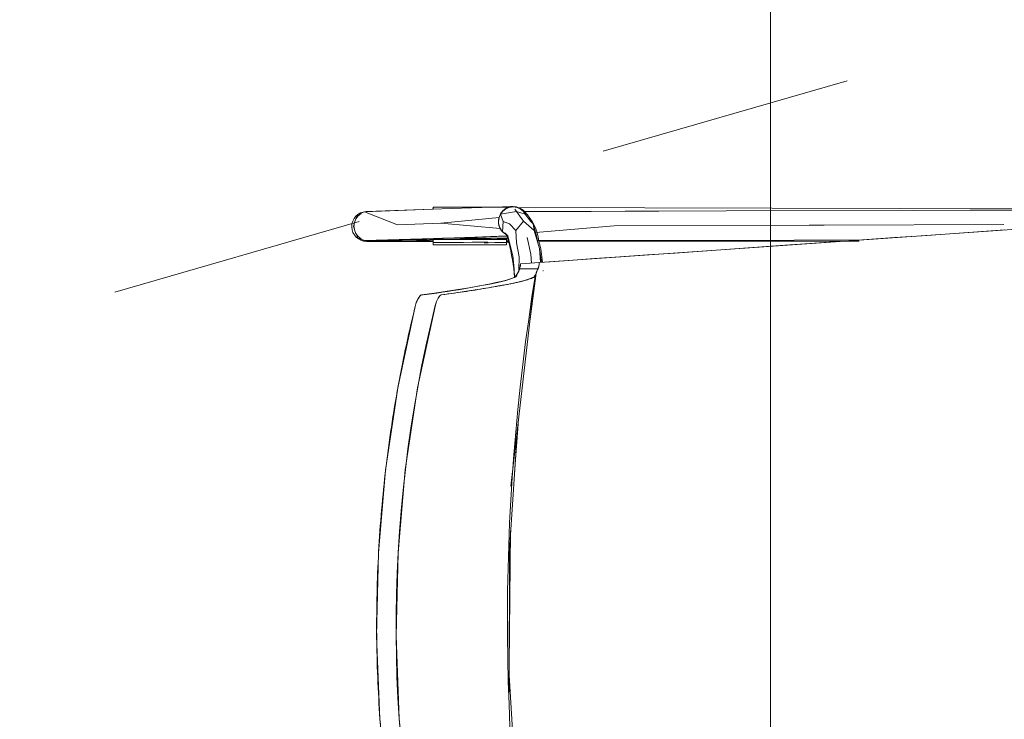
# Model space of a CAD drawing. Header units: millimetres. Extents: x -2932 to 42461, y -10716 to 17298.
# Tile 100 of 168: x 25766 to 26313, y 5032 to 5420. Entities that reach past the tile are written whole.
import ezdxf

# ---------------------------------------------------------------- set-up
doc = ezdxf.new("R2010")
doc.units = ezdxf.units.MM
doc.header["$MEASUREMENT"] = 0
doc.linetypes.add('Small Dashed', pattern=[282.222222, 141.111111, -141.111111])
for name, color, linetype, lineweight in [('ARCHICAD Doors_Pen_No__19', 255, 'Continuous', 0), ('I-FURN.IFC Model_Pen_No__2', 8, 'Continuous', 15), ('SA_LAGI_Pen_No__1', 7, 'Continuous', 13), ('SA_VALGUSTI_Pen_No__20', 1, 'Continuous', 0)]:
    doc.layers.add(name, color=color, linetype=linetype, lineweight=lineweight)
doc.layers.add('Chair-1_Pen_No__62', color=7, linetype='Continuous', lineweight=20, true_color=0xaaaaaa)
doc.layers.add('SA_LAGI_Pen_No__102', color=7, linetype='Continuous', lineweight=13, true_color=0xcccccc)

msp = doc.modelspace()

# ---------------------------------------------------------------- hatches: boundary and pattern name
at = {"layer": 'SA_LAGI_Pen_No__102', "linetype": 'Continuous', "lineweight": 13, "true_color": 0xcccccc}
h = msp.add_hatch(dxfattribs=at)
h.set_pattern_fill('Grid_60x60_0001', color=254, style=0, pattern_type=2)
h.set_pattern_definition([(180, (26182.7, 4248.7), (0, 600), []), (270, (26182.7, 4248.7), (600, 0), [])])
h.paths.add_polyline_path([(22070, 6010), (22070, 4476), (22670, 4478.5), (22670, 4360), (19588, 4360), (19575.5, 4360), (19575.5, 3460), (28330.46, 3460), (28330.46, 6010)])

# ---------------------------------------------------------------- linework, layer by layer
at = {"layer": 'ARCHICAD Doors_Pen_No__19', "color": 255, "linetype": 'Continuous', "lineweight": 0}
msp.add_arc((24770, 5985), 1000, 270, 0, dxfattribs=at)
at = {"layer": 'Chair-1_Pen_No__62', "color": 253, "linetype": 'Continuous', "lineweight": 20, "true_color": 0xaaaaaa}
for p, q in [((26037.34, 5315.93), (25995.72, 5316.06)), ((25995.72, 5316.06), (25995.72, 5314.9)), ((26373.93, 5314.9), (26042.72, 5315.91)), ((25995.72, 5314.9), (25958.38, 5313.55)), ((26044.16, 5284.57), (26434.1, 5311.84)), ((26036.41, 5300.09), (25970.36, 5297.34)), ((25958.68, 5297.04), (25995.72, 5297.04)), ((26036.36, 5298.79), (25959.33, 5297.09)), ((25995.72, 5297.04), (25995.72, 5295.08)), ((25995.72, 5295.08), (26036.37, 5295.08)), ((26036.36, 5296.46), (26036.36, 5298.79)), ((26036.37, 5295.08), (26036.37, 5296.5)), ((26036.37, 5296.5), (26037.62, 5296.5)), ((26054.4, 5297.2), (26232.2, 5297.2))]:
    msp.add_line(p, q, dxfattribs=at)
for centre, radius, start, end in [((26040.42, 5308.08), 8.49, 98.9146, 209.0854), ((26040.01, 5309.13), 7.3, 68.2016, 111.4478), ((26039.22, 5306.37), 10.16, 44.8177, 69.8395), ((25958.68, 5305.3), 8.26, 92.0741, 270), ((26026.43, 5293.67), 28.18, 7.1823, 44.8177), ((26039.72, 5307.69), 7.68, 209.0854, 240.9146), ((26019.71, 5292.5), 18.35, 12.577, 27.5058), ((25936.27, 5269.83), 104.79, 3.9582, 14.7404), ((25999.27, 5282.17), 57.13, 3.2639, 15.2525), ((26032.84, 5285.11), 11.33, 314.7297, 357.2433), ((26041.51, 5286.25), 13.12, 337.9648, 355.8421), ((27233.37, 5086.08), 1196.49, 170.73489, 190.05635), ((26055.01, 5281.2), 1.72, 340.8013, 347.8179), ((25930.23, 5742.88), 479.33, 277.0064, 282.7929), ((26011.34, 5351.11), 79.69, 288.2982, 291.7025), ((25996.39, 5259.73), 10.68, 136.117, 166.046)]:
    msp.add_arc(centre, radius, start, end, dxfattribs=at)
for centre, major_axis, ratio, start_param, end_param in [((25998.65, 5260.36), (-1.79, -6.98), 0.284425, 3.267269, 4.629376), ((26714.32, 5082.78), (-5.15, 740.94), 0.997767, 1.320332, 1.819571)]:
    msp.add_ellipse(centre, major_axis=major_axis, ratio=ratio, start_param=start_param, end_param=end_param, dxfattribs=at)
for points, knots in [([(26053.68, 5281.33), (26053.53, 5280.99), (26053.38, 5280.66), (26053.23, 5280.32), (26053.15, 5280.15), (26053.08, 5279.98), (26053, 5279.81), (26052.92, 5279.65), (26052.83, 5279.48), (26052.77, 5279.31), (26052.71, 5279.14), (26052.67, 5278.97), (26052.64, 5278.8), (26052.62, 5278.63), (26052.61, 5278.46), (26052.58, 5278.29), (26052.55, 5278.12), (26052.5, 5277.94), (26052.38, 5277.77), (26052.27, 5277.6), (26052.09, 5277.43), (26051.83, 5277.26), (26051.57, 5277.09), (26051.24, 5276.93), (26050.86, 5276.76), (26050.48, 5276.59), (26050.05, 5276.42), (26049.58, 5276.25), (26048.65, 5275.91), (26047.56, 5275.57), (26046.36, 5275.24), (26045.75, 5275.07), (26045.12, 5274.91), (26044.45, 5274.75), (26043.78, 5274.58), (26043.07, 5274.42), (26042.33, 5274.26), (26041.59, 5274.09), (26040.82, 5273.93), (26040.03, 5273.77), (26039.24, 5273.6), (26038.42, 5273.44), (26037.58, 5273.28), (26036.74, 5273.11), (26035.87, 5272.94), (26034.97, 5272.78), (26034.06, 5272.61), (26033.12, 5272.45), (26032.17, 5272.28), (26030.26, 5271.95), (26028.29, 5271.61), (26026.33, 5271.28), (26024.38, 5270.95), (26022.45, 5270.62), (26020.44, 5270.28), (26018.44, 5269.95), (26016.37, 5269.62), (26014.2, 5269.29), (26012.04, 5268.97), (26009.77, 5268.64), (26007.43, 5268.31), (26005.09, 5267.99), (26002.68, 5267.66), (26000.18, 5267.34)], [0, 0, 0, 0, 1, 1, 1, 2, 2, 2, 3, 3, 3, 4, 4, 4, 5, 5, 5, 6, 6, 6, 7, 7, 7, 8, 8, 8, 9, 9, 9, 10, 10, 10, 11, 11, 11, 12, 12, 12, 13, 13, 13, 14, 14, 14, 15, 15, 15, 16, 16, 16, 17, 17, 17, 18, 18, 18, 19, 19, 19, 20, 20, 20, 21, 21, 21, 21]), ([(25986.03, 5262.3), (25982.29, 5247.19), (25979.02, 5232.02), (25976.25, 5216.8), (25973.47, 5201.58), (25971.17, 5186.31), (25969.36, 5170.95), (25967.55, 5155.59), (25966.21, 5140.15), (25965.36, 5124.67), (25964.94, 5116.93), (25964.64, 5109.17), (25964.45, 5101.43), (25964.27, 5093.69), (25964.21, 5085.96), (25964.27, 5078.23), (25964.34, 5070.49), (25964.52, 5062.76), (25964.83, 5055.02), (25965.14, 5047.29), (25965.56, 5039.54), (25966.11, 5031.81), (25967.21, 5016.34), (25968.8, 5000.92), (25970.86, 4985.59), (25972.92, 4970.27), (25975.46, 4955.04), (25978.49, 4939.86), (25981.51, 4924.69), (25985.02, 4909.57), (25989, 4894.53)], [0, 0, 0, 0, 1, 1, 1, 2, 2, 2, 3, 3, 3, 4, 4, 4, 5, 5, 5, 6, 6, 6, 7, 7, 7, 8, 8, 8, 9, 9, 9, 10, 10, 10, 10])]:
    msp.add_open_spline(points, degree=3, knots=knots, dxfattribs=at)
at = {"layer": 'I-FURN.IFC Model_Pen_No__2', "color": 8, "linetype": 'Continuous', "lineweight": 15}
for p, q in [((26016.88, 5315.59), (25995, 5314.85)), ((26016.88, 5315.59), (25995, 5314.85)), ((25995.72, 5315.94), (25995.72, 5316)), ((25995.72, 5316), (26024.04, 5316)), ((25995.72, 5315.94), (25995.72, 5316)), ((25995.72, 5316), (26024.04, 5316)), ((25995.72, 5315.05), (25995.72, 5315.94)), ((25995.72, 5315.05), (25995.72, 5315.94)), ((26016.88, 5315.59), (26039.93, 5316.42)), ((26016.88, 5315.59), (26039.93, 5316.42)), ((26024.04, 5316), (26028.38, 5316)), ((26024.04, 5316), (26028.38, 5316)), ((26037.88, 5316.14), (26035.97, 5315.32)), ((26037.88, 5316.14), (26035.97, 5315.32)), ((26036.01, 5315.1), (26037.94, 5315.91)), ((26036.01, 5315.1), (26037.94, 5315.91)), ((26039.93, 5316.42), (26037.88, 5316.14)), ((26039.93, 5316.42), (26037.88, 5316.14)), ((26037.94, 5315.91), (26039.99, 5316.19)), ((26037.94, 5315.91), (26039.99, 5316.19)), ((26041.99, 5316.15), (26039.93, 5316.42)), ((26041.99, 5316.15), (26039.93, 5316.42)), ((26039.99, 5316.19), (26042.04, 5315.91)), ((26039.99, 5316.19), (26042.04, 5315.91)), ((26043.9, 5315.33), (26041.99, 5316.15)), ((26043.9, 5315.33), (26041.99, 5316.15)), ((26042.04, 5315.91), (26043.93, 5315.1)), ((26042.04, 5315.91), (26043.93, 5315.1)), ((25954.01, 5311.24), (25952.75, 5309.55)), ((25954.01, 5311.24), (25952.75, 5309.55)), ((25953.71, 5312.01), (25952.92, 5309.77)), ((25953.71, 5312.01), (25952.92, 5309.77)), ((25957.55, 5313.36), (25953.71, 5312.01)), ((25957.55, 5313.36), (25953.71, 5312.01)), ((25953.71, 5312.01), (25955.64, 5312.54)), ((25953.71, 5312.01), (25955.64, 5312.54)), ((25955.64, 5312.54), (25954.01, 5311.24)), ((25955.64, 5312.54), (25954.01, 5311.24)), ((25995, 5314.85), (25957.55, 5313.36)), ((25995, 5314.85), (25957.55, 5313.36)), ((25959.6, 5313.64), (25957.55, 5313.36)), ((25959.6, 5313.64), (25957.55, 5313.36)), ((25957.55, 5313.36), (25975.85, 5306.3)), ((25957.55, 5313.36), (25975.85, 5306.3)), ((25958.21, 5313.5), (25957.93, 5313.41)), ((25958.21, 5313.5), (25957.93, 5313.41)), ((25958.38, 5313.47), (25958.21, 5313.5)), ((25958.38, 5313.47), (25958.21, 5313.5)), ((25959.6, 5313.64), (25995, 5314.85)), ((25959.6, 5313.64), (25995, 5314.85)), ((25995.72, 5314.88), (25995.72, 5315.05)), ((25995.72, 5314.88), (25995.72, 5315.05)), ((26032.3, 5310.36), (25999.99, 5307.14)), ((26032.3, 5310.36), (25999.99, 5307.14)), ((26031.93, 5308.04), (26032.23, 5310.15)), ((26031.93, 5308.04), (26032.23, 5310.15)), ((26032.23, 5310.15), (26032.27, 5310.22)), ((26032.23, 5310.15), (26032.27, 5310.22)), ((26032.3, 5310.36), (26032.28, 5310.21)), ((26032.3, 5310.36), (26032.28, 5310.21)), ((26033.08, 5312.33), (26032.3, 5310.36)), ((26033.08, 5312.33), (26032.3, 5310.36)), ((26032.6, 5311.02), (26033.06, 5312.11)), ((26032.6, 5311.02), (26033.06, 5312.11)), ((26033.06, 5312.11), (26034.35, 5313.8)), ((26033.06, 5312.11), (26034.35, 5313.8)), ((26033.06, 5312.11), (26041.85, 5313.63)), ((26033.06, 5312.11), (26041.85, 5313.63)), ((26034.53, 5308.12), (26033.06, 5312.11)), ((26034.53, 5308.12), (26033.06, 5312.11)), ((26034.34, 5314.02), (26033.08, 5312.33)), ((26034.34, 5314.02), (26033.08, 5312.33)), ((26035.97, 5315.32), (26034.34, 5314.02)), ((26035.97, 5315.32), (26034.34, 5314.02)), ((26034.35, 5313.8), (26036.01, 5315.1)), ((26034.35, 5313.8), (26036.01, 5315.1)), ((26040.92, 5314.91), (26041.85, 5313.63)), ((26040.92, 5314.91), (26041.85, 5313.63)), ((26041.85, 5313.63), (26043.7, 5311.08)), ((26041.85, 5313.63), (26046.78, 5312.11)), ((26041.85, 5313.63), (26043.7, 5311.08)), ((26041.85, 5313.63), (26046.78, 5312.11)), ((26043.7, 5311.08), (26045.74, 5308.27)), ((26043.7, 5311.08), (26045.74, 5308.27)), ((26045.55, 5314.04), (26043.9, 5315.33)), ((26045.55, 5314.04), (26043.9, 5315.33)), ((26043.93, 5315.1), (26045.55, 5313.8)), ((26043.93, 5315.1), (26045.55, 5313.8)), ((26046.81, 5312.35), (26045.55, 5314.04)), ((26046.81, 5312.35), (26045.55, 5314.04)), ((26045.55, 5313.8), (26046.78, 5312.11)), ((26045.55, 5313.8), (26046.78, 5312.11)), ((26158.42, 5313.91), (26045.91, 5313.55)), ((26158.42, 5313.91), (26045.91, 5313.55)), ((26046.05, 5313.37), (26158.42, 5313.91)), ((26046.05, 5313.37), (26158.42, 5313.91)), ((26046.78, 5312.11), (26049.95, 5308.12)), ((26046.78, 5312.11), (26049.95, 5308.12)), ((26047.03, 5311.8), (26046.81, 5312.35)), ((26047.03, 5311.8), (26046.81, 5312.35)), ((26262.67, 5314.25), (26158.42, 5313.91)), ((26262.67, 5314.25), (26158.42, 5313.91)), ((26373.93, 5314.61), (26262.67, 5314.25)), ((26373.93, 5314.61), (26262.67, 5314.25)), ((26373.93, 5314.42), (26262.67, 5314.25)), ((26373.93, 5314.42), (26262.67, 5314.25)), ((25951.83, 5306.68), (25951.34, 5305.3)), ((25951.83, 5306.68), (25951.34, 5305.3)), ((25951.34, 5305.3), (25951.56, 5305.4)), ((25951.34, 5305.3), (25951.56, 5305.4)), ((25951.92, 5303.75), (25951.34, 5305.3)), ((25951.92, 5303.75), (25951.34, 5305.3)), ((25951.71, 5305.9), (25951.56, 5305.4)), ((25951.71, 5305.9), (25951.56, 5305.4)), ((25951.56, 5305.4), (25951.63, 5305.43)), ((25951.56, 5305.4), (25951.63, 5305.43)), ((25951.73, 5304.84), (25951.56, 5305.4)), ((25951.73, 5304.84), (25951.56, 5305.4)), ((25951.63, 5305.43), (25951.97, 5307.58)), ((25951.63, 5305.43), (25951.97, 5307.58)), ((25951.98, 5303.35), (25951.63, 5305.43)), ((25951.98, 5303.35), (25951.63, 5305.43)), ((25952.75, 5309.55), (25951.97, 5307.58)), ((25952.75, 5309.55), (25951.97, 5307.58)), ((25975.85, 5306.3), (25999.99, 5307.14)), ((25975.85, 5306.3), (25999.99, 5307.14)), ((25999.99, 5307.14), (26032.83, 5304.19)), ((25999.99, 5307.14), (26032.83, 5304.19)), ((26032.16, 5305.93), (26031.93, 5308.04)), ((26032.16, 5305.93), (26031.93, 5308.04)), ((26032.92, 5303.97), (26032.16, 5305.93)), ((26032.92, 5303.97), (26032.16, 5305.93)), ((26034.53, 5308.12), (26034.15, 5302.28)), ((26034.53, 5308.12), (26034.15, 5302.28)), ((26038.1, 5306.82), (26034.53, 5308.12)), ((26038.1, 5306.82), (26034.53, 5308.12)), ((26041.64, 5303.13), (26038.1, 5306.82)), ((26041.64, 5303.13), (26038.1, 5306.82)), ((26045.74, 5308.27), (26041.64, 5303.13)), ((26045.74, 5308.27), (26041.64, 5303.13)), ((26045.74, 5308.27), (26051.71, 5303.13)), ((26045.74, 5308.27), (26051.71, 5303.13)), ((26051.2, 5306.82), (26049.95, 5308.12)), ((26051.2, 5306.82), (26049.95, 5308.12)), ((26051.71, 5303.13), (26051.2, 5306.82)), ((26051.2, 5306.82), (26053.01, 5300.14)), ((26051.71, 5303.13), (26051.2, 5306.82)), ((26051.2, 5306.82), (26053.01, 5300.14)), ((26096.22, 5305.61), (26052.51, 5301.99)), ((26096.22, 5305.61), (26052.51, 5301.99)), ((26096.22, 5305.61), (26204.41, 5305.96)), ((26096.22, 5305.61), (26204.41, 5305.96)), ((26204.41, 5305.96), (26212.8, 5305.99)), ((26204.41, 5305.96), (26212.8, 5305.99)), ((26212.8, 5305.99), (26312.6, 5306.31)), ((26212.8, 5305.99), (26312.6, 5306.31)), ((25951.98, 5303.35), (25952.78, 5301.38)), ((25951.98, 5303.35), (25952.78, 5301.38)), ((25952.78, 5301.38), (25954.04, 5299.69)), ((25952.78, 5301.38), (25954.04, 5299.69)), ((25953.75, 5298.76), (25952.79, 5301.36)), ((25953.75, 5298.76), (25952.79, 5301.36)), ((25954.04, 5299.69), (25955.69, 5298.4)), ((25954.04, 5299.69), (25955.69, 5298.4)), ((25995.87, 5298.56), (26018.96, 5299.39)), ((25995.87, 5298.56), (26018.96, 5299.39)), ((26022.54, 5299.51), (26013.84, 5298.79)), ((26022.54, 5299.51), (26013.84, 5298.79)), ((26037.2, 5299.99), (26018.96, 5299.39)), ((26037.2, 5299.99), (26018.96, 5299.39)), ((26034.15, 5302.28), (26032.92, 5303.97)), ((26034.15, 5302.28), (26032.92, 5303.97)), ((26035.77, 5300.99), (26034.15, 5302.28)), ((26035.72, 5301.58), (26034.15, 5302.28)), ((26035.77, 5300.99), (26034.15, 5302.28)), ((26035.72, 5301.58), (26034.15, 5302.28)), ((26037.16, 5300.14), (26035.72, 5301.58)), ((26037.16, 5300.14), (26035.72, 5301.58)), ((26036.73, 5300.58), (26035.77, 5300.99)), ((26036.73, 5300.58), (26035.77, 5300.99)), ((26038.52, 5294.02), (26037.16, 5300.14)), ((26038.52, 5294.02), (26037.16, 5300.14)), ((26041.64, 5303.13), (26041.91, 5296.23)), ((26041.64, 5303.13), (26041.91, 5296.23)), ((26047.81, 5299.1), (26049.87, 5289.93)), ((26047.81, 5299.1), (26049.87, 5289.93)), ((26054.68, 5293.05), (26051.71, 5303.13)), ((26054.68, 5293.05), (26051.71, 5303.13)), ((26053.75, 5296.21), (26053.01, 5300.14)), ((26053.75, 5296.21), (26053.01, 5300.14)), ((26251.81, 5299.09), (26221.4, 5296.96)), ((26251.81, 5299.09), (26221.4, 5296.96)), ((26267.23, 5300.17), (26251.81, 5299.09)), ((26267.23, 5300.17), (26251.81, 5299.09)), ((26282.64, 5301.25), (26267.23, 5300.17)), ((26282.64, 5301.25), (26267.23, 5300.17)), ((26313.11, 5303.38), (26282.64, 5301.25)), ((26313.11, 5303.38), (26282.64, 5301.25)), ((25958.26, 5297.21), (25953.75, 5298.76)), ((25953.75, 5298.76), (25955.69, 5298.4)), ((25957.6, 5297.58), (25953.75, 5298.76)), ((25958.26, 5297.21), (25953.75, 5298.76)), ((25953.75, 5298.76), (25955.69, 5298.4)), ((25957.6, 5297.58), (25953.75, 5298.76)), ((25957.6, 5297.58), (25995.87, 5298.56)), ((25957.6, 5297.58), (25995.87, 5298.56)), ((25957.6, 5297.58), (25959.66, 5297.31)), ((25957.6, 5297.58), (25959.66, 5297.31)), ((25958.26, 5297.21), (25959.05, 5297.39)), ((25958.26, 5297.21), (25959.05, 5297.39)), ((25995.87, 5298.56), (25959.66, 5297.31)), ((25995.87, 5298.56), (25959.66, 5297.31)), ((25969.37, 5297.06), (25967.33, 5297.57)), ((25969.37, 5297.06), (25967.33, 5297.57)), ((25968.9, 5297.63), (25969.37, 5297.06)), ((25968.9, 5297.63), (25969.37, 5297.06)), ((25969.37, 5297.06), (25974.29, 5297.09)), ((25969.37, 5297.06), (25974.29, 5297.09)), ((25982.61, 5297.82), (25974.29, 5297.09)), ((25982.61, 5297.82), (25974.29, 5297.09)), ((25981.36, 5298.06), (25982.61, 5297.82)), ((25981.36, 5298.06), (25982.61, 5297.82)), ((25988.24, 5297.26), (25982.61, 5297.82)), ((25988.24, 5297.26), (25982.61, 5297.82)), ((25988.24, 5297.26), (25989.74, 5298.35)), ((25988.24, 5297.26), (25989.74, 5298.35)), ((25995.72, 5297.34), (25988.24, 5297.26)), ((25995.72, 5297.34), (25988.24, 5297.26)), ((25995.72, 5297.17), (25994.69, 5297.33)), ((25995.72, 5297.17), (25994.69, 5297.33)), ((25995.72, 5298.1), (25995.72, 5298.55)), ((25995.72, 5298.1), (25995.72, 5298.55)), ((25995.72, 5296.99), (25995.72, 5298.1)), ((25995.72, 5298.1), (25999.44, 5298.1)), ((25995.72, 5296.99), (25995.72, 5298.1)), ((25995.72, 5298.1), (25999.44, 5298.1)), ((25995.72, 5296.48), (25995.72, 5296.99)), ((25995.72, 5296.48), (25995.72, 5296.99)), ((25995.72, 5296.13), (25995.72, 5296.48)), ((26001.87, 5296.48), (25995.72, 5296.48)), ((25995.72, 5296.13), (25995.72, 5296.48)), ((26001.87, 5296.48), (25995.72, 5296.48)), ((25995.72, 5295.22), (25995.72, 5296.13)), ((25995.72, 5295.22), (25995.72, 5296.13)), ((25995.72, 5295.16), (25995.72, 5295.22)), ((25995.72, 5295.16), (25995.72, 5295.22)), ((25995.72, 5295.16), (26008.05, 5295.16)), ((25995.72, 5295.16), (26008.05, 5295.16)), ((25999.44, 5298.1), (26005.88, 5298.1)), ((25999.44, 5298.1), (26005.88, 5298.1)), ((26000.17, 5298.71), (26000.8, 5298.72)), ((26000.17, 5298.71), (26000.8, 5298.72)), ((26005.88, 5298.72), (26000.8, 5298.72)), ((26005.88, 5298.72), (26000.8, 5298.72)), ((26001.87, 5296.48), (26008.42, 5296.44)), ((26001.87, 5296.48), (26008.42, 5296.44)), ((26002.29, 5298.79), (26003.16, 5298.79)), ((26002.29, 5298.79), (26003.16, 5298.79)), ((26003.16, 5298.79), (26008.61, 5298.79)), ((26003.16, 5298.79), (26008.61, 5298.79)), ((26005.88, 5298.72), (26013.5, 5298.67)), ((26005.88, 5298.72), (26013.5, 5298.67)), ((26005.88, 5298.1), (26010.96, 5298.1)), ((26005.88, 5298.1), (26010.96, 5298.1)), ((26008.05, 5295.16), (26036.36, 5295.16)), ((26008.05, 5295.16), (26036.36, 5295.16)), ((26012.4, 5296.48), (26008.42, 5296.44)), ((26012.4, 5296.48), (26008.42, 5296.44)), ((26008.61, 5298.79), (26015.06, 5298.79)), ((26008.61, 5298.79), (26015.06, 5298.79)), ((26010.96, 5298.1), (26016.04, 5298.1)), ((26010.96, 5298.1), (26016.04, 5298.1)), ((26017.33, 5296.5), (26012.4, 5296.48)), ((26017.33, 5296.5), (26012.4, 5296.48)), ((26013.5, 5298.67), (26019.1, 5298.67)), ((26013.5, 5298.67), (26019.1, 5298.67)), ((26015.06, 5298.79), (26021.5, 5298.79)), ((26015.06, 5298.79), (26021.5, 5298.79)), ((26016.04, 5298.1), (26021.12, 5298.1)), ((26016.04, 5298.1), (26021.12, 5298.1)), ((26021.47, 5296.52), (26017.33, 5296.5)), ((26021.47, 5296.52), (26017.33, 5296.5)), ((26019.1, 5298.67), (26024.54, 5298.72)), ((26019.1, 5298.67), (26024.54, 5298.72)), ((26021.12, 5298.1), (26026.2, 5298.1)), ((26021.12, 5298.1), (26026.2, 5298.1)), ((26021.47, 5296.52), (26025.97, 5296.51)), ((26021.47, 5296.52), (26025.97, 5296.51)), ((26021.5, 5298.79), (26028.93, 5298.79)), ((26021.5, 5298.79), (26028.93, 5298.79)), ((26026.2, 5296.13), (26024.04, 5296.13)), ((26026.2, 5296.13), (26024.04, 5296.13)), ((26031.14, 5298.7), (26024.54, 5298.72)), ((26031.14, 5298.7), (26024.54, 5298.72)), ((26029.98, 5296.48), (26025.97, 5296.51)), ((26029.98, 5296.48), (26025.97, 5296.51)), ((26026.2, 5298.1), (26032.65, 5298.1)), ((26026.2, 5298.1), (26032.65, 5298.1)), ((26028.93, 5298.79), (26036.36, 5298.79)), ((26028.93, 5298.79), (26036.36, 5298.79)), ((26029.98, 5296.48), (26036.36, 5296.48)), ((26029.98, 5296.48), (26036.36, 5296.48)), ((26036.36, 5298.69), (26031.14, 5298.7)), ((26036.36, 5298.69), (26031.14, 5298.7)), ((26032.65, 5298.1), (26036.36, 5298.1)), ((26032.65, 5298.1), (26036.36, 5298.1)), ((26036.36, 5298.79), (26036.36, 5298.69)), ((26036.36, 5298.79), (26036.36, 5298.69)), ((26036.36, 5298.69), (26036.36, 5298.1)), ((26036.36, 5298.69), (26036.36, 5298.1)), ((26036.36, 5298.1), (26036.36, 5296.99)), ((26036.36, 5298.1), (26036.36, 5296.99)), ((26037.77, 5297.41), (26036.36, 5297.41)), ((26037.77, 5297.41), (26036.36, 5297.41)), ((26036.36, 5297.19), (26037.82, 5297.19)), ((26036.36, 5297.19), (26037.82, 5297.19)), ((26036.36, 5296.99), (26036.36, 5296.48)), ((26036.36, 5296.99), (26036.36, 5296.48)), ((26036.36, 5296.48), (26036.36, 5296.13)), ((26036.36, 5296.48), (26036.36, 5296.13)), ((26036.36, 5296.13), (26036.36, 5295.22)), ((26036.36, 5296.13), (26036.36, 5295.22)), ((26036.36, 5295.22), (26036.36, 5295.16)), ((26036.36, 5295.22), (26036.36, 5295.16)), ((26039.85, 5289.05), (26038.52, 5294.02)), ((26039.85, 5289.05), (26038.52, 5294.02)), ((26043.41, 5288.46), (26041.91, 5296.23)), ((26043.41, 5288.46), (26041.91, 5296.23)), ((26158.48, 5297.59), (26053.52, 5297.44)), ((26158.48, 5297.59), (26053.52, 5297.44)), ((26053.55, 5297.24), (26158.48, 5297.59)), ((26053.55, 5297.24), (26158.48, 5297.59)), ((26233.76, 5297.83), (26158.48, 5297.59)), ((26233.76, 5297.83), (26158.48, 5297.59)), ((26191.05, 5294.84), (26160.41, 5292.7)), ((26191.05, 5294.84), (26160.41, 5292.7)), ((26221.4, 5296.96), (26191.05, 5294.84)), ((26221.4, 5296.96), (26191.05, 5294.84)), ((26039.85, 5289.05), (26040.63, 5281.76)), ((26039.85, 5289.05), (26040.63, 5281.76)), ((26043.41, 5288.46), (26043.29, 5281.04)), ((26043.41, 5288.46), (26043.29, 5281.04)), ((26049.87, 5289.93), (26050.18, 5284.99)), ((26049.87, 5289.93), (26050.18, 5284.99)), ((26054.68, 5293.05), (26055.89, 5285.39)), ((26055.32, 5285.35), (26054.68, 5293.05)), ((26054.68, 5293.05), (26055.89, 5285.39)), ((26055.32, 5285.35), (26054.68, 5293.05)), ((26099.39, 5288.43), (26085.22, 5287.44)), ((26099.39, 5288.43), (26085.22, 5287.44)), ((26114.67, 5289.5), (26099.39, 5288.43)), ((26114.67, 5289.5), (26099.39, 5288.43)), ((26129.95, 5290.57), (26114.67, 5289.5)), ((26129.95, 5290.57), (26114.67, 5289.5)), ((26145.18, 5291.63), (26129.95, 5290.57)), ((26145.18, 5291.63), (26129.95, 5290.57)), ((26160.41, 5292.7), (26145.18, 5291.63)), ((26160.41, 5292.7), (26145.18, 5291.63)), ((26043.68, 5281.84), (26043.94, 5283.01)), ((26043.68, 5281.84), (26043.94, 5283.01)), ((26043.94, 5283.01), (26044.05, 5283.79)), ((26043.94, 5283.01), (26044.05, 5283.79)), ((26044.05, 5283.79), (26044.16, 5284.57)), ((26044.05, 5283.79), (26044.16, 5284.57)), ((26054.6, 5285.3), (26044.16, 5284.57)), ((26054.6, 5285.3), (26044.16, 5284.57)), ((26054.28, 5283.01), (26054, 5281.84)), ((26054.28, 5283.01), (26054, 5281.84)), ((26054.44, 5284.16), (26054.28, 5283.01)), ((26054.44, 5284.16), (26054.28, 5283.01)), ((26054.6, 5285.3), (26054.44, 5284.16)), ((26054.6, 5285.3), (26054.44, 5284.16)), ((26060.69, 5285.72), (26054.6, 5285.3)), ((26060.69, 5285.72), (26054.6, 5285.3)), ((26065.87, 5286.09), (26060.69, 5285.72)), ((26065.87, 5286.09), (26060.69, 5285.72)), ((26071.05, 5286.45), (26065.87, 5286.09)), ((26071.05, 5286.45), (26065.87, 5286.09)), ((26085.22, 5287.44), (26071.05, 5286.45)), ((26085.22, 5287.44), (26071.05, 5286.45)), ((26038.77, 5161.1), (26052.3, 5278.29)), ((26038.77, 5161.1), (26052.3, 5278.29)), ((26038.77, 5276.25), (26041.58, 5277.26)), ((26038.77, 5276.25), (26041.58, 5277.26)), ((26040.63, 5281.76), (26040.9, 5277.02)), ((26040.63, 5281.76), (26040.9, 5277.02)), ((26041.58, 5277.26), (26042.09, 5278.28)), ((26041.58, 5277.26), (26042.09, 5278.28)), ((26042.09, 5278.28), (26042.6, 5279.3)), ((26042.09, 5278.28), (26042.6, 5279.3)), ((26042.6, 5279.3), (26042.8, 5279.81)), ((26042.6, 5279.3), (26042.8, 5279.81)), ((26042.8, 5279.81), (26043, 5280.31)), ((26042.8, 5279.81), (26043, 5280.31)), ((26043, 5280.31), (26043.2, 5280.82)), ((26043, 5280.31), (26043.2, 5280.82)), ((26043.2, 5280.82), (26043.4, 5281.33)), ((26043.2, 5280.82), (26043.4, 5281.33)), ((26043.4, 5281.33), (26043.68, 5281.84)), ((26043.4, 5281.33), (26043.68, 5281.84)), ((26054, 5281.84), (26043.68, 5281.84)), ((26054, 5281.84), (26043.68, 5281.84)), ((26049, 5249.69), (26052.77, 5279.31)), ((26049, 5249.69), (26052.77, 5279.31)), ((26051.83, 5277.27), (26049.09, 5276.25)), ((26051.83, 5277.27), (26049.09, 5276.25)), ((26052.3, 5278.29), (26051.83, 5277.27)), ((26052.3, 5278.29), (26051.83, 5277.27)), ((26052.77, 5279.31), (26052.3, 5278.29)), ((26052.77, 5279.31), (26052.3, 5278.29)), ((26053, 5279.81), (26052.77, 5279.31)), ((26053, 5279.81), (26052.77, 5279.31)), ((26053.22, 5280.32), (26053, 5279.81)), ((26053.22, 5280.32), (26053, 5279.81)), ((26053.45, 5280.82), (26053.22, 5280.32)), ((26053.45, 5280.82), (26053.22, 5280.32)), ((26053.68, 5281.33), (26053.45, 5280.82)), ((26053.68, 5281.33), (26053.45, 5280.82)), ((26054, 5281.84), (26053.68, 5281.33)), ((26054, 5281.84), (26053.68, 5281.33)), ((26015.65, 5271.28), (26021.35, 5272.28)), ((26015.65, 5271.28), (26021.35, 5272.28)), ((26021.35, 5272.28), (26027.05, 5273.28)), ((26021.35, 5272.28), (26027.05, 5273.28)), ((26031.97, 5272.28), (26026.35, 5271.28)), ((26031.97, 5272.28), (26026.35, 5271.28)), ((26027.05, 5273.28), (26031.51, 5274.26)), ((26027.05, 5273.28), (26031.51, 5274.26)), ((26031.51, 5274.26), (26035.97, 5275.24)), ((26031.51, 5274.26), (26035.97, 5275.24)), ((26037.59, 5273.28), (26031.97, 5272.28)), ((26037.59, 5273.28), (26031.97, 5272.28)), ((26035.97, 5275.24), (26038.77, 5276.25)), ((26035.97, 5275.24), (26038.77, 5276.25)), ((26041.97, 5274.26), (26037.59, 5273.28)), ((26041.97, 5274.26), (26037.59, 5273.28)), ((26046.36, 5275.24), (26041.97, 5274.26)), ((26046.36, 5275.24), (26041.97, 5274.26)), ((26049.09, 5276.25), (26046.36, 5275.24)), ((26049.09, 5276.25), (26046.36, 5275.24)), ((25987.64, 5265.86), (25988.2, 5266.63)), ((25987.64, 5265.86), (25988.2, 5266.63)), ((25988.2, 5266.63), (25988.73, 5267.13)), ((25988.2, 5266.63), (25988.73, 5267.13)), ((25988.73, 5267.13), (25989.22, 5267.35)), ((25988.73, 5267.13), (25989.22, 5267.35)), ((25989.22, 5267.35), (25996.33, 5268.32)), ((25989.22, 5267.35), (25996.33, 5268.32)), ((25996.33, 5268.32), (26003.44, 5269.3)), ((25996.33, 5268.32), (26003.44, 5269.3)), ((25999.19, 5266.63), (25998.64, 5265.86)), ((25999.19, 5266.63), (25998.64, 5265.86)), ((25999.72, 5267.13), (25999.19, 5266.63)), ((25999.72, 5267.13), (25999.19, 5266.63)), ((26000.2, 5267.35), (25999.72, 5267.13)), ((26000.2, 5267.35), (25999.72, 5267.13)), ((26007.21, 5268.32), (26000.2, 5267.35)), ((26007.21, 5268.32), (26000.2, 5267.35)), ((26003.44, 5269.3), (26009.54, 5270.29)), ((26003.44, 5269.3), (26009.54, 5270.29)), ((26014.22, 5269.3), (26007.21, 5268.32)), ((26014.22, 5269.3), (26007.21, 5268.32)), ((26009.54, 5270.29), (26015.65, 5271.28)), ((26009.54, 5270.29), (26015.65, 5271.28)), ((26020.28, 5270.29), (26014.22, 5269.3)), ((26020.28, 5270.29), (26014.22, 5269.3)), ((26026.35, 5271.28), (26020.28, 5270.29)), ((26026.35, 5271.28), (26020.28, 5270.29)), ((25976.06, 5215.75), (25985.67, 5260.89)), ((25976.06, 5215.75), (25985.67, 5260.89)), ((25985.67, 5260.89), (25986.07, 5262.32)), ((25985.67, 5260.89), (25986.07, 5262.32)), ((25986.07, 5262.32), (25986.55, 5263.66)), ((25986.07, 5262.32), (25986.55, 5263.66)), ((25986.55, 5263.66), (25987.08, 5264.86)), ((25986.55, 5263.66), (25987.08, 5264.86)), ((25996.68, 5260.89), (25987.03, 5215.76)), ((25996.68, 5260.89), (25987.03, 5215.76)), ((25987.08, 5264.86), (25987.64, 5265.86)), ((25987.08, 5264.86), (25987.64, 5265.86)), ((25997.08, 5262.32), (25996.68, 5260.89)), ((25997.08, 5262.32), (25996.68, 5260.89)), ((25997.56, 5263.66), (25997.08, 5262.32)), ((25997.56, 5263.66), (25997.08, 5262.32)), ((25998.09, 5264.85), (25997.56, 5263.66)), ((25998.09, 5264.85), (25997.56, 5263.66)), ((25998.64, 5265.86), (25998.09, 5264.85)), ((25998.64, 5265.86), (25998.09, 5264.85)), ((25969.26, 5170.09), (25976.06, 5215.75)), ((25969.26, 5170.09), (25976.06, 5215.75)), ((25987.03, 5215.76), (25980.17, 5170.11)), ((25987.03, 5215.76), (25980.17, 5170.11)), ((26040.8, 5168.41), (26042.77, 5195.79)), ((26040.8, 5168.41), (26042.77, 5195.79)), ((26042.44, 5192.88), (26037.96, 5125.8)), ((26042.44, 5192.88), (26037.96, 5125.8)), ((25965.32, 5124.09), (25969.26, 5170.09)), ((25965.32, 5124.09), (25969.26, 5170.09)), ((25980.17, 5170.11), (25976.16, 5124.13)), ((25980.17, 5170.11), (25976.16, 5124.13)), ((26038.65, 5136.24), (26037.9, 5061.7)), ((26038.65, 5136.24), (26037.9, 5061.7)), ((25964.26, 5077.94), (25965.32, 5124.09)), ((25964.26, 5077.94), (25965.32, 5124.09)), ((25976.16, 5124.13), (25975.01, 5077.98)), ((25976.16, 5124.13), (25975.01, 5077.98)), ((26037.96, 5125.8), (26037.88, 5046.81)), ((26037.96, 5125.8), (26037.88, 5046.81)), ((25966.11, 5031.81), (25964.26, 5077.94)), ((25966.11, 5031.81), (25964.26, 5077.94)), ((25975.01, 5077.98), (25976.76, 5031.85)), ((25975.01, 5077.98), (25976.76, 5031.85)), ((26037.89, 5056.16), (26043.74, 4960.41)), ((26037.89, 5056.16), (26043.74, 4960.41)), ((25970.83, 4985.88), (25966.11, 5031.81)), ((25970.83, 4985.88), (25966.11, 5031.81)), ((25976.76, 5031.85), (25981.37, 4985.93)), ((25976.76, 5031.85), (25981.37, 4985.93))]:
    msp.add_line(p, q, dxfattribs=at)
at = {"layer": 'SA_LAGI_Pen_No__1', "color": 7, "linetype": 'Small Dashed', "lineweight": 13}
msp.add_line((19582, 3470), (28388.46, 6010), dxfattribs=at)
at = {"layer": 'SA_VALGUSTI_Pen_No__20', "color": 1, "linetype": 'Small Dashed', "lineweight": 0}
for points in [[(23502.62, 5125.22), (23502.62, 5125.22), (24056.16, 5143.21), (24588.85, 5279.41), (25250.93, 5448.69), (25853.05, 5793.49), (25853.05, 5793.49)], [(25856.21, 5645.29), (25856.21, 5645.29), (26043.43, 5667.89), (26198.52, 5583.89), (26450.78, 5447.25), (26477.19, 5104.87), (26477.19, 5104.87)], [(26477.19, 5104.87), (26477.19, 5104.87), (26198.1, 4815.38), (26228.78, 4464.48), (26254.31, 4172.5), (26484.66, 3948.72), (26484.66, 3948.72)]]:
    msp.add_open_spline(points, degree=3, knots=[0, 0, 0, 0, 1, 1, 1, 2, 2, 2, 2], dxfattribs=at)

doc.saveas('drawing.dxf')
